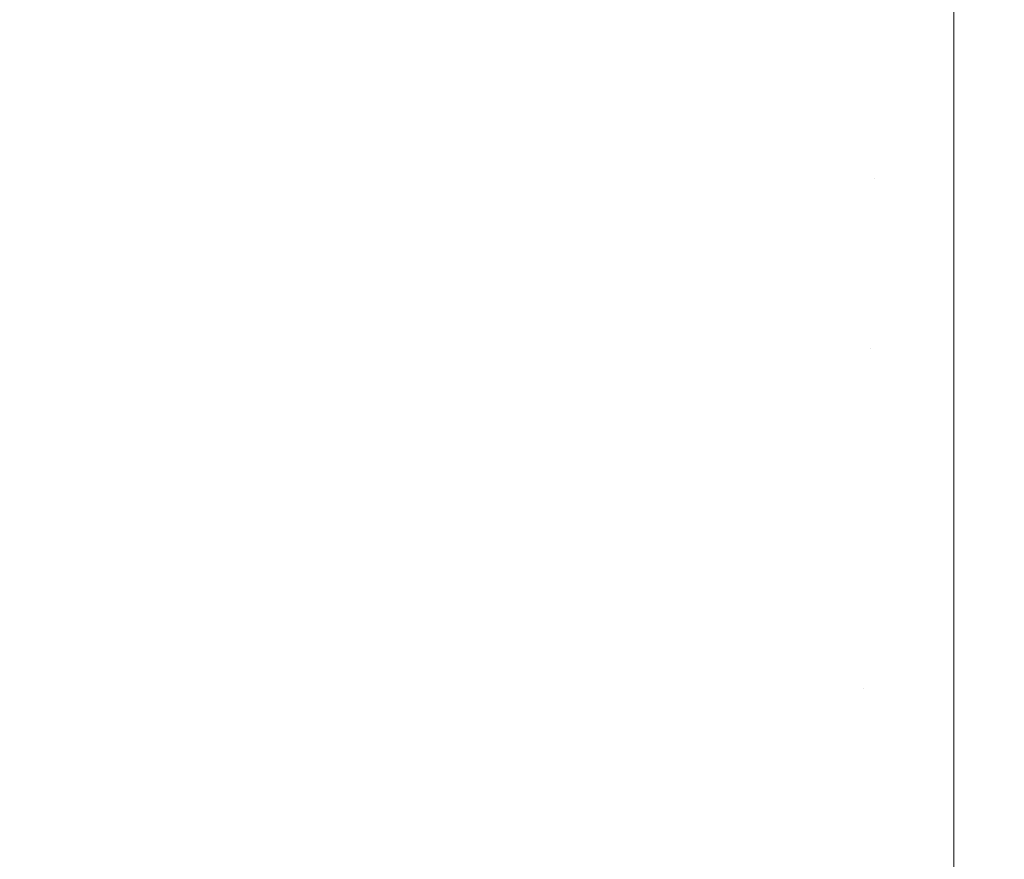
# Model space of a CAD drawing. Header units: centimetres. Extents: x -17.1 to 18.2, y 3.4 to 5.2.
# Tile 28 of 256: x -17.0315 to -17.0197, y 3.4463 to 3.4563. Entities that reach past the tile are written whole.
import ezdxf

# ---------------------------------------------------------------- set-up
doc = ezdxf.new("R2010")
doc.units = ezdxf.units.CM
doc.header["$LTSCALE"] = 2.54
doc.layers.add('Lucido design-1', color=7, linetype='Continuous')

# ---------------------------------------------------------------- blocks, each defined once
blk = doc.blocks.new('Gruppo-4-1')
at = {"color": 7, "linetype": 'Continuous', "lineweight": 9}
for points, invisible_edges in [([(-17.028313, 3.458091, -1872.225626), (-17.029162, 3.45848, -1872.225626), (-17.02957, 3.456554, -1872.226641), (-17.028682, 3.456147, -1872.226641)], 15), ([(-17.028682, 3.456147, -1873.004387), (-17.02957, 3.456554, -1873.004387), (-17.029162, 3.45848, -1873.005402), (-17.028313, 3.458091, -1873.005402)], 15), ([(-17.032678, 3.456136, -1872.227716), (-17.031794, 3.455594, -1872.227716), (-17.031307, 3.457483, -1872.226641), (-17.032154, 3.458002, -1872.226641)], 15), ([(-17.032154, 3.458002, -1873.004387), (-17.031307, 3.457483, -1873.004387), (-17.031794, 3.455594, -1873.003312), (-17.032678, 3.456136, -1873.003312)], 15), ([(-17.028682, 3.456147, -1872.226641), (-17.027782, 3.45578, -1872.226641), (-17.027452, 3.45774, -1872.225626), (-17.028313, 3.458091, -1872.225626)], 15), ([(-17.028313, 3.458091, -1873.005402), (-17.027452, 3.45774, -1873.005402), (-17.027782, 3.45578, -1873.004387), (-17.028682, 3.456147, -1873.004387)], 15), ([(-17.020308, 3.454037, -1872.226813), (-17.020308, 3.45795, -1872.224883), (-17.021215, 3.456413, -1872.225626)], 10), ([(-17.021215, 3.456413, -1873.005402), (-17.020308, 3.45795, -1873.006145), (-17.020308, 3.454037, -1873.004215)], 9), ([(-17.020308, 3.454037, -1872.226813), (18.147234, 3.454037, -1872.226813), (18.147234, 3.45795, -1872.224883), (-17.020308, 3.45795, -1872.224883)], 5), ([(18.147234, 3.454037, -1873.004215), (-17.020308, 3.454037, -1873.004215), (-17.020308, 3.45795, -1873.006145), (18.147234, 3.45795, -1873.006145)], 5), ([(-17.026582, 3.457428, -1872.225626), (-17.027452, 3.45774, -1872.225626), (-17.027782, 3.45578, -1872.226641), (-17.026872, 3.455453, -1872.226641)], 15), ([(-17.026872, 3.455453, -1873.004387), (-17.027782, 3.45578, -1873.004387), (-17.027452, 3.45774, -1873.005402), (-17.026582, 3.457428, -1873.005402)], 15), ([(-17.030446, 3.457, -1872.226641), (-17.031307, 3.457483, -1872.226641), (-17.031794, 3.455594, -1872.227716), (-17.030894, 3.455089, -1872.227716)], 15), ([(-17.030894, 3.455089, -1873.003312), (-17.031794, 3.455594, -1873.003312), (-17.031307, 3.457483, -1873.004387), (-17.030446, 3.457, -1873.004387)], 15), ([(-17.026872, 3.455453, -1872.226641), (-17.025952, 3.455168, -1872.226641), (-17.025703, 3.457155, -1872.225626), (-17.026582, 3.457428, -1872.225626)], 15), ([(-17.026582, 3.457428, -1873.005402), (-17.025703, 3.457155, -1873.005402), (-17.025952, 3.455168, -1873.004387), (-17.026872, 3.455453, -1873.004387)], 15), ([(-17.024816, 3.456923, -1872.225626), (-17.025703, 3.457155, -1872.225626), (-17.025952, 3.455168, -1872.226641), (-17.025024, 3.454925, -1872.226641)], 15), ([(-17.025952, 3.455168, -1873.004387), (-17.025703, 3.457155, -1873.005402), (-17.024816, 3.456923, -1873.005402), (-17.025024, 3.454925, -1873.004387)], 15), ([(-17.030894, 3.455089, -1872.227716), (-17.02998, 3.454624, -1872.227716), (-17.02957, 3.456554, -1872.226641), (-17.030446, 3.457, -1872.226641)], 15), ([(-17.030446, 3.457, -1873.004387), (-17.02957, 3.456554, -1873.004387), (-17.02998, 3.454624, -1873.003312), (-17.030894, 3.455089, -1873.003312)], 15), ([(-17.025024, 3.454925, -1872.226641), (-17.024089, 3.454726, -1872.226641), (-17.023922, 3.456733, -1872.225626), (-17.024816, 3.456923, -1872.225626)], 15), ([(-17.025024, 3.454925, -1873.004387), (-17.024816, 3.456923, -1873.005402), (-17.023922, 3.456733, -1873.005402), (-17.024089, 3.454726, -1873.004387)], 15), ([(-17.023023, 3.456584, -1872.225626), (-17.023922, 3.456733, -1872.225626), (-17.024089, 3.454726, -1872.226641), (-17.023149, 3.45457, -1872.226641)], 15), ([(-17.024089, 3.454726, -1873.004387), (-17.023922, 3.456733, -1873.005402), (-17.023023, 3.456584, -1873.005402), (-17.023149, 3.45457, -1873.004387)], 15), ([(-17.023149, 3.45457, -1872.226641), (-17.022204, 3.454458, -1872.226641), (-17.022121, 3.456477, -1872.225626), (-17.023023, 3.456584, -1872.225626)], 15), ([(-17.023149, 3.45457, -1873.004387), (-17.023023, 3.456584, -1873.005402), (-17.022121, 3.456477, -1873.005402), (-17.022204, 3.454458, -1873.004387)], 15), ([(-17.028682, 3.456147, -1872.226641), (-17.02957, 3.456554, -1872.226641), (-17.02998, 3.454624, -1872.227716), (-17.029052, 3.454199, -1872.227716)], 15), ([(-17.029052, 3.454199, -1873.003312), (-17.02998, 3.454624, -1873.003312), (-17.02957, 3.456554, -1873.004387), (-17.028682, 3.456147, -1873.004387)], 15), ([(-17.021215, 3.456413, -1872.225626), (-17.022121, 3.456477, -1872.225626), (-17.022204, 3.454458, -1872.226641), (-17.021257, 3.454391, -1872.226641)], 15), ([(-17.022204, 3.454458, -1873.004387), (-17.022121, 3.456477, -1873.005402), (-17.021215, 3.456413, -1873.005402), (-17.021257, 3.454391, -1873.004387)], 15), ([(-17.021215, 3.456413, -1872.225626), (-17.021257, 3.454391, -1872.226641), (-17.020308, 3.454037, -1872.226813)], 11), ([(-17.020308, 3.454037, -1873.004215), (-17.021257, 3.454391, -1873.004387), (-17.021215, 3.456413, -1873.005402)], 11), ([(-17.029052, 3.454199, -1872.227716), (-17.028113, 3.453815, -1872.227716), (-17.027782, 3.45578, -1872.226641), (-17.028682, 3.456147, -1872.226641)], 15), ([(-17.028682, 3.456147, -1873.004387), (-17.027782, 3.45578, -1873.004387), (-17.028113, 3.453815, -1873.003312), (-17.029052, 3.454199, -1873.003312)], 15), ([(-17.026872, 3.455453, -1872.226641), (-17.027782, 3.45578, -1872.226641), (-17.028113, 3.453815, -1872.227716), (-17.027162, 3.453474, -1872.227716)], 15), ([(-17.027162, 3.453474, -1873.003312), (-17.028113, 3.453815, -1873.003312), (-17.027782, 3.45578, -1873.004387), (-17.026872, 3.455453, -1873.004387)], 15), ([(-17.030894, 3.455089, -1872.227716), (-17.031794, 3.455594, -1872.227716), (-17.032281, 3.453702, -1872.228853), (-17.031343, 3.453176, -1872.228853)], 15), ([(-17.032281, 3.453702, -1873.002175), (-17.031794, 3.455594, -1873.003312), (-17.030894, 3.455089, -1873.003312), (-17.031343, 3.453176, -1873.002175)], 15), ([(-17.027162, 3.453474, -1872.227716), (-17.026201, 3.453176, -1872.227716), (-17.025952, 3.455168, -1872.226641), (-17.026872, 3.455453, -1872.226641)], 15), ([(-17.026872, 3.455453, -1873.004387), (-17.025952, 3.455168, -1873.004387), (-17.026201, 3.453176, -1873.003312), (-17.027162, 3.453474, -1873.003312)], 15), ([(-17.025024, 3.454925, -1872.226641), (-17.025952, 3.455168, -1872.226641), (-17.026201, 3.453176, -1872.227716), (-17.025232, 3.452923, -1872.227716)], 15), ([(-17.025024, 3.454925, -1873.004387), (-17.025232, 3.452923, -1873.003312), (-17.026201, 3.453176, -1873.003312), (-17.025952, 3.455168, -1873.004387)], 15), ([(-17.031343, 3.453176, -1872.228853), (-17.03039, 3.452691, -1872.228853), (-17.02998, 3.454624, -1872.227716), (-17.030894, 3.455089, -1872.227716)], 15), ([(-17.031343, 3.453176, -1873.002175), (-17.030894, 3.455089, -1873.003312), (-17.02998, 3.454624, -1873.003312), (-17.03039, 3.452691, -1873.002175)], 15), ([(-17.025232, 3.452923, -1872.227716), (-17.024256, 3.452714, -1872.227716), (-17.024089, 3.454726, -1872.226641), (-17.025024, 3.454925, -1872.226641)], 15), ([(-17.024089, 3.454726, -1873.004387), (-17.024256, 3.452714, -1873.003312), (-17.025232, 3.452923, -1873.003312), (-17.025024, 3.454925, -1873.004387)], 15), ([(-17.023149, 3.45457, -1872.226641), (-17.024089, 3.454726, -1872.226641), (-17.024256, 3.452714, -1872.227716), (-17.023274, 3.452552, -1872.227716)], 15), ([(-17.023149, 3.45457, -1873.004387), (-17.023274, 3.452552, -1873.003312), (-17.024256, 3.452714, -1873.003312), (-17.024089, 3.454726, -1873.004387)], 15), ([(-17.029052, 3.454199, -1872.227716), (-17.02998, 3.454624, -1872.227716), (-17.03039, 3.452691, -1872.228853), (-17.029423, 3.452248, -1872.228853)], 15), ([(-17.03039, 3.452691, -1873.002175), (-17.02998, 3.454624, -1873.003312), (-17.029052, 3.454199, -1873.003312), (-17.029423, 3.452248, -1873.002175)], 15), ([(-17.023274, 3.452552, -1872.227716), (-17.022288, 3.452435, -1872.227716), (-17.022204, 3.454458, -1872.226641), (-17.023149, 3.45457, -1872.226641)], 15), ([(-17.022204, 3.454458, -1873.004387), (-17.022288, 3.452435, -1873.003312), (-17.023274, 3.452552, -1873.003312), (-17.023149, 3.45457, -1873.004387)], 15), ([(-17.021257, 3.454391, -1872.226641), (-17.022204, 3.454458, -1872.226641), (-17.022288, 3.452435, -1872.227716), (-17.021299, 3.452365, -1872.227716)], 15), ([(-17.021257, 3.454391, -1873.004387), (-17.021299, 3.452365, -1873.003312), (-17.022288, 3.452435, -1873.003312), (-17.022204, 3.454458, -1873.004387)], 15), ([(-17.021299, 3.452365, -1872.227716), (-17.020308, 3.454037, -1872.226813), (-17.021257, 3.454391, -1872.226641)], 11), ([(-17.020308, 3.454037, -1873.004215), (-17.021299, 3.452365, -1873.003312), (-17.021257, 3.454391, -1873.004387)], 11), ([(-17.029423, 3.452248, -1872.228853), (-17.028443, 3.451848, -1872.228853), (-17.028113, 3.453815, -1872.227716), (-17.029052, 3.454199, -1872.227716)], 15), ([(-17.029423, 3.452248, -1873.002175), (-17.029052, 3.454199, -1873.003312), (-17.028113, 3.453815, -1873.003312), (-17.028443, 3.451848, -1873.002175)], 15), ([(-17.020308, 3.450212, -1872.228911), (-17.020308, 3.454037, -1872.226813), (-17.021299, 3.452365, -1872.227716)], 10), ([(-17.021299, 3.452365, -1873.003312), (-17.020308, 3.454037, -1873.004215), (-17.020308, 3.450212, -1873.002117)], 9), ([(-17.020308, 3.450212, -1872.228911), (18.147234, 3.450212, -1872.228911), (18.147234, 3.454037, -1872.226813), (-17.020308, 3.454037, -1872.226813)], 5), ([(18.147234, 3.450212, -1873.002117), (-17.020308, 3.450212, -1873.002117), (-17.020308, 3.454037, -1873.004215), (18.147234, 3.454037, -1873.004215)], 5), ([(-17.027162, 3.453474, -1872.227716), (-17.028113, 3.453815, -1872.227716), (-17.028443, 3.451848, -1872.228853), (-17.027452, 3.451492, -1872.228853)], 15), ([(-17.028443, 3.451848, -1873.002175), (-17.028113, 3.453815, -1873.003312), (-17.027162, 3.453474, -1873.003312), (-17.027452, 3.451492, -1873.002175)], 15), ([(-17.031343, 3.453176, -1872.228853), (-17.032281, 3.453702, -1872.228853), (-17.032767, 3.45181, -1872.230054), (-17.031791, 3.451263, -1872.230054)], 15), ([(-17.031343, 3.453176, -1873.002175), (-17.031791, 3.451263, -1873.000974), (-17.032767, 3.45181, -1873.000974), (-17.032281, 3.453702, -1873.002175)], 15), ([(-17.027452, 3.451492, -1872.228853), (-17.026451, 3.451182, -1872.228853), (-17.026201, 3.453176, -1872.227716), (-17.027162, 3.453474, -1872.227716)], 15), ([(-17.027452, 3.451492, -1873.002175), (-17.027162, 3.453474, -1873.003312), (-17.026201, 3.453176, -1873.003312), (-17.026451, 3.451182, -1873.002175)], 15), ([(-17.031791, 3.451263, -1872.230054), (-17.0308, 3.450758, -1872.230054), (-17.03039, 3.452691, -1872.228853), (-17.031343, 3.453176, -1872.228853)], 15), ([(-17.03039, 3.452691, -1873.002175), (-17.0308, 3.450758, -1873.000974), (-17.031791, 3.451263, -1873.000974), (-17.031343, 3.453176, -1873.002175)], 15), ([(-17.025232, 3.452923, -1872.227716), (-17.026201, 3.453176, -1872.227716), (-17.026451, 3.451182, -1872.228853), (-17.025441, 3.450918, -1872.228853)], 15), ([(-17.026451, 3.451182, -1873.002175), (-17.026201, 3.453176, -1873.003312), (-17.025232, 3.452923, -1873.003312), (-17.025441, 3.450918, -1873.002175)], 15), ([(-17.025441, 3.450918, -1872.228853), (-17.024423, 3.450701, -1872.228853), (-17.024256, 3.452714, -1872.227716), (-17.025232, 3.452923, -1872.227716)], 15), ([(-17.025441, 3.450918, -1873.002175), (-17.025232, 3.452923, -1873.003312), (-17.024256, 3.452714, -1873.003312), (-17.024423, 3.450701, -1873.002175)], 15), ([(-17.023274, 3.452552, -1872.227716), (-17.024256, 3.452714, -1872.227716), (-17.024423, 3.450701, -1872.228853), (-17.0234, 3.450531, -1872.228853)], 15), ([(-17.024423, 3.450701, -1873.002175), (-17.024256, 3.452714, -1873.003312), (-17.023274, 3.452552, -1873.003312), (-17.0234, 3.450531, -1873.002175)], 15), ([(-17.029423, 3.452248, -1872.228853), (-17.03039, 3.452691, -1872.228853), (-17.0308, 3.450758, -1872.230054), (-17.029794, 3.450297, -1872.230054)], 15), ([(-17.029423, 3.452248, -1873.002175), (-17.029794, 3.450297, -1873.000974), (-17.0308, 3.450758, -1873.000974), (-17.03039, 3.452691, -1873.002175)], 15), ([(-17.0234, 3.450531, -1872.228853), (-17.022372, 3.45041, -1872.228853), (-17.022288, 3.452435, -1872.227716), (-17.023274, 3.452552, -1872.227716)], 15), ([(-17.0234, 3.450531, -1873.002175), (-17.023274, 3.452552, -1873.003312), (-17.022288, 3.452435, -1873.003312), (-17.022372, 3.45041, -1873.002175)], 15), ([(-17.021299, 3.452365, -1872.227716), (-17.022288, 3.452435, -1872.227716), (-17.022372, 3.45041, -1872.228853), (-17.021341, 3.450337, -1872.228853)], 15), ([(-17.022372, 3.45041, -1873.002175), (-17.022288, 3.452435, -1873.003312), (-17.021299, 3.452365, -1873.003312), (-17.021341, 3.450337, -1873.002175)], 15), ([(-17.021299, 3.452365, -1872.227716), (-17.021341, 3.450337, -1872.228853), (-17.020308, 3.450212, -1872.228911)], 11), ([(-17.020308, 3.450212, -1873.002117), (-17.021341, 3.450337, -1873.002175), (-17.021299, 3.452365, -1873.003312)], 11), ([(-17.029794, 3.450297, -1872.230054), (-17.028774, 3.449881, -1872.230054), (-17.028443, 3.451848, -1872.228853), (-17.029423, 3.452248, -1872.228853)], 15), ([(-17.028443, 3.451848, -1873.002175), (-17.028774, 3.449881, -1873.000974), (-17.029794, 3.450297, -1873.000974), (-17.029423, 3.452248, -1873.002175)], 15), ([(-17.027452, 3.451492, -1872.228853), (-17.028443, 3.451848, -1872.228853), (-17.028774, 3.449881, -1872.230054), (-17.027743, 3.449511, -1872.230054)], 15), ([(-17.027452, 3.451492, -1873.002175), (-17.027743, 3.449511, -1873.000974), (-17.028774, 3.449881, -1873.000974), (-17.028443, 3.451848, -1873.002175)], 15), ([(-17.027743, 3.449511, -1872.230054), (-17.026701, 3.449188, -1872.230054), (-17.026451, 3.451182, -1872.228853), (-17.027452, 3.451492, -1872.228853)], 15), ([(-17.026451, 3.451182, -1873.002175), (-17.026701, 3.449188, -1873.000974), (-17.027743, 3.449511, -1873.000974), (-17.027452, 3.451492, -1873.002175)], 15), ([(-17.03224, 3.449352, -1872.231319), (-17.031209, 3.448828, -1872.231319), (-17.0308, 3.450758, -1872.230054), (-17.031791, 3.451263, -1872.230054)], 15), ([(-17.03224, 3.449352, -1872.999709), (-17.031791, 3.451263, -1873.000974), (-17.0308, 3.450758, -1873.000974), (-17.031209, 3.448828, -1872.999709)], 15), ([(-17.025441, 3.450918, -1872.228853), (-17.026451, 3.451182, -1872.228853), (-17.026701, 3.449188, -1872.230054), (-17.02565, 3.448913, -1872.230054)], 15), ([(-17.025441, 3.450918, -1873.002175), (-17.02565, 3.448913, -1873.000974), (-17.026701, 3.449188, -1873.000974), (-17.026451, 3.451182, -1873.002175)], 15), ([(-17.02565, 3.448913, -1872.230054), (-17.024591, 3.448687, -1872.230054), (-17.024423, 3.450701, -1872.228853), (-17.025441, 3.450918, -1872.228853)], 15), ([(-17.024423, 3.450701, -1873.002175), (-17.024591, 3.448687, -1873.000974), (-17.02565, 3.448913, -1873.000974), (-17.025441, 3.450918, -1873.002175)], 15), ([(-17.029794, 3.450297, -1872.230054), (-17.0308, 3.450758, -1872.230054), (-17.031209, 3.448828, -1872.231319), (-17.030164, 3.448349, -1872.231319)], 15), ([(-17.031209, 3.448828, -1872.999709), (-17.0308, 3.450758, -1873.000974), (-17.029794, 3.450297, -1873.000974), (-17.030164, 3.448349, -1872.999709)], 15), ([(-17.0234, 3.450531, -1872.228853), (-17.024423, 3.450701, -1872.228853), (-17.024591, 3.448687, -1872.230054), (-17.023526, 3.448511, -1872.230054)], 15), ([(-17.0234, 3.450531, -1873.002175), (-17.023526, 3.448511, -1873.000974), (-17.024591, 3.448687, -1873.000974), (-17.024423, 3.450701, -1873.002175)], 15), ([(-17.023526, 3.448511, -1872.230054), (-17.022456, 3.448385, -1872.230054), (-17.022372, 3.45041, -1872.228853), (-17.0234, 3.450531, -1872.228853)], 15), ([(-17.022372, 3.45041, -1873.002175), (-17.022456, 3.448385, -1873.000974), (-17.023526, 3.448511, -1873.000974), (-17.0234, 3.450531, -1873.002175)], 15), ([(-17.021341, 3.450337, -1872.228853), (-17.022372, 3.45041, -1872.228853), (-17.022456, 3.448385, -1872.230054), (-17.021383, 3.448309, -1872.230054)], 15), ([(-17.021341, 3.450337, -1873.002175), (-17.021383, 3.448309, -1873.000974), (-17.022456, 3.448385, -1873.000974), (-17.022372, 3.45041, -1873.002175)], 15), ([(-17.030164, 3.448349, -1872.231319), (-17.029105, 3.447916, -1872.231319), (-17.028774, 3.449881, -1872.230054), (-17.029794, 3.450297, -1872.230054)], 15), ([(-17.030164, 3.448349, -1872.999709), (-17.029794, 3.450297, -1873.000974), (-17.028774, 3.449881, -1873.000974), (-17.029105, 3.447916, -1872.999709)], 15), ([(-17.020308, 3.450212, -1872.228911), (-17.021341, 3.450337, -1872.228853), (-17.021383, 3.448309, -1872.230054)], 11), ([(-17.021383, 3.448309, -1873.000974), (-17.021341, 3.450337, -1873.002175), (-17.020308, 3.450212, -1873.002117)], 11), ([(-17.021383, 3.448309, -1872.230054), (-17.020308, 3.446482, -1872.231175), (-17.020308, 3.450212, -1872.228911)], 9), ([(-17.020308, 3.450212, -1873.002117), (-17.020308, 3.446482, -1872.999853), (-17.021383, 3.448309, -1873.000974)], 10), ([(-17.020308, 3.446482, -1872.231175), (18.147234, 3.446482, -1872.231175), (18.147234, 3.450212, -1872.228911), (-17.020308, 3.450212, -1872.228911)], 5), ([(18.147234, 3.446482, -1872.999853), (-17.020308, 3.446482, -1872.999853), (-17.020308, 3.450212, -1873.002117), (18.147234, 3.450212, -1873.002117)], 5), ([(-17.027743, 3.449511, -1872.230054), (-17.028774, 3.449881, -1872.230054), (-17.029105, 3.447916, -1872.231319), (-17.028033, 3.447532, -1872.231319)], 15), ([(-17.029105, 3.447916, -1872.999709), (-17.028774, 3.449881, -1873.000974), (-17.027743, 3.449511, -1873.000974), (-17.028033, 3.447532, -1872.999709)], 15), ([(-17.028033, 3.447532, -1872.231319), (-17.02695, 3.447196, -1872.231319), (-17.026701, 3.449188, -1872.230054), (-17.027743, 3.449511, -1872.230054)], 15), ([(-17.028033, 3.447532, -1872.999709), (-17.027743, 3.449511, -1873.000974), (-17.026701, 3.449188, -1873.000974), (-17.02695, 3.447196, -1872.999709)], 15), ([(-17.032687, 3.447446, -1872.23265), (-17.031618, 3.446902, -1872.23265), (-17.031209, 3.448828, -1872.231319), (-17.03224, 3.449352, -1872.231319)], 15), ([(-17.031209, 3.448828, -1872.999709), (-17.031618, 3.446902, -1872.998378), (-17.032687, 3.447446, -1872.998378), (-17.03224, 3.449352, -1872.999709)], 15), ([(-17.02565, 3.448913, -1872.230054), (-17.026701, 3.449188, -1872.230054), (-17.02695, 3.447196, -1872.231319), (-17.025858, 3.446911, -1872.231319)], 15), ([(-17.02695, 3.447196, -1872.999709), (-17.026701, 3.449188, -1873.000974), (-17.02565, 3.448913, -1873.000974), (-17.025858, 3.446911, -1872.999709)], 15), ([(-17.030164, 3.448349, -1872.231319), (-17.031209, 3.448828, -1872.231319), (-17.031618, 3.446902, -1872.23265), (-17.030533, 3.446404, -1872.23265)], 15), ([(-17.030164, 3.448349, -1872.999709), (-17.030533, 3.446404, -1872.998378), (-17.031618, 3.446902, -1872.998378), (-17.031209, 3.448828, -1872.999709)], 15), ([(-17.025858, 3.446911, -1872.231319), (-17.024758, 3.446676, -1872.231319), (-17.024591, 3.448687, -1872.230054), (-17.02565, 3.448913, -1872.230054)], 15), ([(-17.025858, 3.446911, -1872.999709), (-17.02565, 3.448913, -1873.000974), (-17.024591, 3.448687, -1873.000974), (-17.024758, 3.446676, -1872.999709)], 15), ([(-17.023526, 3.448511, -1872.230054), (-17.024591, 3.448687, -1872.230054), (-17.024758, 3.446676, -1872.231319), (-17.023651, 3.446493, -1872.231319)], 15), ([(-17.024758, 3.446676, -1872.999709), (-17.024591, 3.448687, -1873.000974), (-17.023526, 3.448511, -1873.000974), (-17.023651, 3.446493, -1872.999709)], 15), ([(-17.023651, 3.446493, -1872.231319), (-17.02254, 3.446361, -1872.231319), (-17.022456, 3.448385, -1872.230054), (-17.023526, 3.448511, -1872.230054)], 15), ([(-17.023651, 3.446493, -1872.999709), (-17.023526, 3.448511, -1873.000974), (-17.022456, 3.448385, -1873.000974), (-17.02254, 3.446361, -1872.999709)], 15), ([(-17.021383, 3.448309, -1872.230054), (-17.022456, 3.448385, -1872.230054), (-17.02254, 3.446361, -1872.231319), (-17.021425, 3.446282, -1872.231319)], 15), ([(-17.02254, 3.446361, -1872.999709), (-17.022456, 3.448385, -1873.000974), (-17.021383, 3.448309, -1873.000974), (-17.021425, 3.446282, -1872.999709)], 15), ([(-17.030533, 3.446404, -1872.23265), (-17.029434, 3.445956, -1872.23265), (-17.029105, 3.447916, -1872.231319), (-17.030164, 3.448349, -1872.231319)], 15), ([(-17.029105, 3.447916, -1872.999709), (-17.029434, 3.445956, -1872.998378), (-17.030533, 3.446404, -1872.998378), (-17.030164, 3.448349, -1872.999709)], 15), ([(-17.021425, 3.446282, -1872.231319), (-17.020308, 3.446482, -1872.231175), (-17.021383, 3.448309, -1872.230054)], 11), ([(-17.021425, 3.446282, -1872.999709), (-17.021383, 3.448309, -1873.000974), (-17.020308, 3.446482, -1872.999853)], 11), ([(-17.028033, 3.447532, -1872.231319), (-17.029105, 3.447916, -1872.231319), (-17.029434, 3.445956, -1872.23265), (-17.028323, 3.445557, -1872.23265)], 15), ([(-17.028033, 3.447532, -1872.999709), (-17.028323, 3.445557, -1872.998378), (-17.029434, 3.445956, -1872.998378), (-17.029105, 3.447916, -1872.999709)], 15), ([(-17.028323, 3.445557, -1872.23265), (-17.027199, 3.445209, -1872.23265), (-17.02695, 3.447196, -1872.231319), (-17.028033, 3.447532, -1872.231319)], 15), ([(-17.02695, 3.447196, -1872.999709), (-17.027199, 3.445209, -1872.998378), (-17.028323, 3.445557, -1872.998378), (-17.028033, 3.447532, -1872.999709)], 15), ([(-17.025858, 3.446911, -1872.231319), (-17.02695, 3.447196, -1872.231319), (-17.027199, 3.445209, -1872.23265), (-17.026066, 3.444913, -1872.23265)], 15), ([(-17.025858, 3.446911, -1872.999709), (-17.026066, 3.444913, -1872.998378), (-17.027199, 3.445209, -1872.998378), (-17.02695, 3.447196, -1872.999709)], 15), ([(-17.030533, 3.446404, -1872.23265), (-17.031618, 3.446902, -1872.23265), (-17.032025, 3.444982, -1872.234048), (-17.030902, 3.444467, -1872.234048)], 15), ([(-17.032025, 3.444982, -1872.99698), (-17.031618, 3.446902, -1872.998378), (-17.030533, 3.446404, -1872.998378), (-17.030902, 3.444467, -1872.99698)], 15), ([(-17.026066, 3.444913, -1872.23265), (-17.024925, 3.444669, -1872.23265), (-17.024758, 3.446676, -1872.231319), (-17.025858, 3.446911, -1872.231319)], 15), ([(-17.024758, 3.446676, -1872.999709), (-17.024925, 3.444669, -1872.998378), (-17.026066, 3.444913, -1872.998378), (-17.025858, 3.446911, -1872.999709)], 15), ([(-17.023651, 3.446493, -1872.231319), (-17.024758, 3.446676, -1872.231319), (-17.024925, 3.444669, -1872.23265), (-17.023777, 3.444479, -1872.23265)], 15), ([(-17.023651, 3.446493, -1872.999709), (-17.023777, 3.444479, -1872.998378), (-17.024925, 3.444669, -1872.998378), (-17.024758, 3.446676, -1872.999709)], 15), ([(-17.023777, 3.444479, -1872.23265), (-17.022623, 3.444343, -1872.23265), (-17.02254, 3.446361, -1872.231319), (-17.023651, 3.446493, -1872.231319)], 15), ([(-17.02254, 3.446361, -1872.999709), (-17.022623, 3.444343, -1872.998378), (-17.023777, 3.444479, -1872.998378), (-17.023651, 3.446493, -1872.999709)], 15), ([(-17.020308, 3.446482, -1872.231175), (-17.021425, 3.446282, -1872.231319), (-17.021467, 3.444261, -1872.23265)], 11), ([(-17.021467, 3.444261, -1872.23265), (-17.020308, 3.442854, -1872.233599), (-17.020308, 3.446482, -1872.231175)], 9), ([(-17.020308, 3.446482, -1872.999853), (-17.020308, 3.442854, -1872.997429), (-17.021467, 3.444261, -1872.998378)], 10), ([(-17.021467, 3.444261, -1872.998378), (-17.021425, 3.446282, -1872.999709), (-17.020308, 3.446482, -1872.999853)], 11), ([(-17.020308, 3.442854, -1872.233599), (18.147234, 3.442854, -1872.233599), (18.147234, 3.446482, -1872.231175), (-17.020308, 3.446482, -1872.231175)], 5), ([(18.147234, 3.442854, -1872.997429), (-17.020308, 3.442854, -1872.997429), (-17.020308, 3.446482, -1872.999853), (18.147234, 3.446482, -1872.999853)], 5), ([(-17.030902, 3.444467, -1872.234048), (-17.029763, 3.444002, -1872.234048), (-17.029434, 3.445956, -1872.23265), (-17.030533, 3.446404, -1872.23265)], 15), ([(-17.030902, 3.444467, -1872.99698), (-17.030533, 3.446404, -1872.998378), (-17.029434, 3.445956, -1872.998378), (-17.029763, 3.444002, -1872.99698)], 15), ([(-17.021425, 3.446282, -1872.231319), (-17.02254, 3.446361, -1872.231319), (-17.022623, 3.444343, -1872.23265), (-17.021467, 3.444261, -1872.23265)], 15), ([(-17.021425, 3.446282, -1872.999709), (-17.021467, 3.444261, -1872.998378), (-17.022623, 3.444343, -1872.998378), (-17.02254, 3.446361, -1872.999709)], 15)]:
    blk.add_3dface(points, dxfattribs=dict(at, invisible_edges=invisible_edges))
blk = doc.blocks.new('Gruppo-5-1')
at = {"color": 7}
blk.add_blockref('Gruppo-4-1', (0, 0), dxfattribs=at)

msp = doc.modelspace()

# ---------------------------------------------------------------- block references
at = {"layer": 'Lucido design-1', "color": 7}
msp.add_blockref('Gruppo-5-1', (0, 0), dxfattribs=at)

doc.saveas('drawing.dxf')
